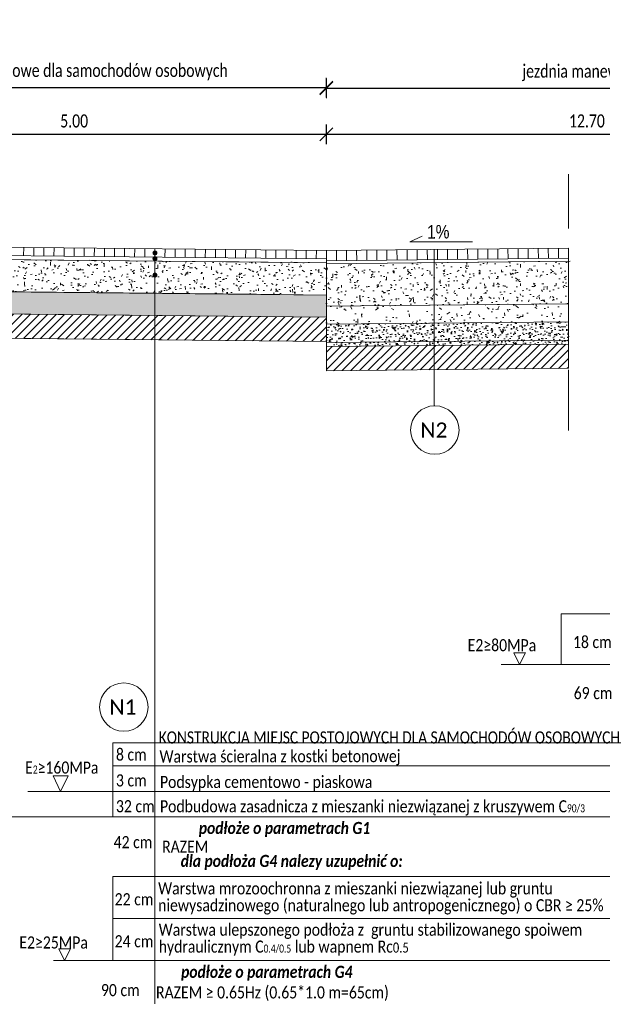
# Model space of a CAD drawing. Header units: metres. Extents: x 6585926 to 6586024.5, y 5545426.7 to 5545440.6.
# Tile 2 of 7: x 6585932.6 to 6585938.4, y 5545430.1 to 5545439.8. Entities that reach past the tile are written whole.
import ezdxf
from ezdxf.enums import TextEntityAlignment as Align

# ---------------------------------------------------------------- set-up
doc = ezdxf.new("R2010")
doc.units = ezdxf.units.M
doc.header["$MEASUREMENT"] = 0
doc.linetypes.add('DGN Style 2', pattern=[1, 0.6, -0.4])
doc.layers.get('Defpoints').update_dxf_attribs({"lineweight": 0})
for name, color, linetype, lineweight in [('D_PN_opisy', 7, 'Continuous', 0), ('D_PN_opisy_przerywana', 7, 'DGN Style 2', 0), ('D_PN_warstwy', 1, 'Continuous', 0), ('PN_WYMIARY', 7, 'Continuous', 0)]:
    doc.layers.add(name, color=color, linetype=linetype, lineweight=lineweight)
doc.layers.add('D_PN_szraf_projektow', color=7, linetype='Continuous', lineweight=0, true_color=0xf06c3c)
doc.styles.add('Opisy 1 50', font='SIMPLEX8.shx', dxfattribs={"width": 0.8, "height": 10})
doc.styles.add('Przekroje Detale', font='calibri.ttf', dxfattribs={"height": 0.15})
doc.styles.add('Przekroje Opisy', font='calibril.ttf', dxfattribs={"width": 0.769231, "height": 0.052})
doc.styles.add('Przekroje Opisy_0', font='calibril.ttf', dxfattribs={"width": 0.769231})
doc.styles.add('Przekroje Teksty', font='arial.ttf', dxfattribs={"height": 0.13})
doc.styles.add('Style-Arial Narrow', font='ARIALN.TTF')
doc.styles.add('Style-Calibri', font='calibri.ttf')
doc.styles.add('Style-simplex', font='simplex.shx')
doc.dimstyles.new('Przekroje (1 50)', dxfattribs={"dimtxt": 0.13, "dimasz": 0.13, "dimexe": 0.0975, "dimexo": 0.0625, "dimgap": 0.065, "dimtad": 1, "dimzin": 0, "dimdsep": 46, "dimtxsty": 'Przekroje Opisy_0', "dimblk": 'OBLIQUE', "dimcen": 0, "dimclrd": 256, "dimclre": 256, "dimadec": 0, "dimazin": 0, "dimtfac": 1, "dimtmove": 1, "dimatfit": 3, "dimfxl": 0.0975, "dimfxlon": 1, "dimtolj": 1, "dimtzin": 0, "dimlwd": 0, "dimlwe": 0, "dimarcsym": 0})

# ---------------------------------------------------------------- blocks, each defined once
blk = doc.blocks.new('_Oblique')
at = {"color": 0, "linetype": 'ByBlock', "lineweight": -2}
blk.add_line((0.5, 0.5), (-0.5, -0.5), dxfattribs=at)
blk = doc.blocks.new('*D113')
at = {"layer": 'Defpoints', "color": 0, "lineweight": 0}
for p in [(6585940.802, 5545438.711), (6585935.6375, 5545437.5584), (6585940.802, 5545437.5584)]:
    blk.add_point(p, dxfattribs=at)
at = {"layer": 'PN_WYMIARY', "lineweight": 0}
for p, q in [((6585935.6375, 5545438.6135), (6585935.6375, 5545438.8085)), ((6585940.802, 5545438.6135), (6585940.802, 5545438.8085))]:
    blk.add_line(p, q, dxfattribs=at)
at = {"layer": 'PN_WYMIARY', "lineweight": -2}
blk.add_line((6585935.6375, 5545438.711), (6585940.802, 5545438.711), dxfattribs=at)
at = {"layer": 'PN_WYMIARY', "lineweight": -2, "xscale": 0.13, "yscale": 0.13, "zscale": 0.13, "rotation": 180}
blk.add_blockref('_Oblique', (6585935.6375, 5545438.711), dxfattribs=at)
at = {"layer": 'PN_WYMIARY', "lineweight": -2, "xscale": 0.13, "yscale": 0.13, "zscale": 0.13}
blk.add_blockref('_Oblique', (6585940.802, 5545438.711), dxfattribs=at)
at = {"layer": 'PN_WYMIARY', "color": 0, "insert": (6585938.2198, 5545438.8424), "char_height": 0.13, "attachment_point": 5, "style": 'Przekroje Opisy_0'}
blk.add_mtext('\\A1;\\H1x;\\W0.769231;12.70', dxfattribs=at)
blk = doc.blocks.new('*D119')
at = {"layer": 'Defpoints', "color": 0, "lineweight": 0}
for p in [(6585940.802, 5545439.1665), (6585935.6375, 5545438.0139), (6585940.802, 5545438.0139)]:
    blk.add_point(p, dxfattribs=at)
at = {"layer": 'PN_WYMIARY', "lineweight": 0}
for p, q in [((6585935.6375, 5545439.069), (6585935.6375, 5545439.264)), ((6585940.802, 5545439.069), (6585940.802, 5545439.264))]:
    blk.add_line(p, q, dxfattribs=at)
at = {"layer": 'PN_WYMIARY', "lineweight": -2}
blk.add_line((6585935.6375, 5545439.1665), (6585940.802, 5545439.1665), dxfattribs=at)
at = {"layer": 'PN_WYMIARY', "lineweight": -2, "xscale": 0.13, "yscale": 0.13, "zscale": 0.13, "rotation": 180}
blk.add_blockref('_Oblique', (6585935.6375, 5545439.1665), dxfattribs=at)
at = {"layer": 'PN_WYMIARY', "lineweight": -2, "xscale": 0.13, "yscale": 0.13, "zscale": 0.13}
blk.add_blockref('_Oblique', (6585940.802, 5545439.1665), dxfattribs=at)
at = {"layer": 'PN_WYMIARY', "color": 0, "insert": (6585938.2198, 5545439.3192), "char_height": 0.13, "attachment_point": 5, "style": 'Przekroje Opisy_0'}
blk.add_mtext('\\A1;\\H1x;\\W0.769231;jezdnia manewrowa', dxfattribs=at)
blk = doc.blocks.new('*D125')
at = {"layer": 'Defpoints', "color": 0, "lineweight": 0}
for p in [(6585935.6365, 5545438.711), (6585935.6365, 5545437.6284), (6585930.6398, 5545437.5584)]:
    blk.add_point(p, dxfattribs=at)
at = {"layer": 'PN_WYMIARY', "lineweight": 0}
for p, q in [((6585930.6398, 5545438.6135), (6585930.6398, 5545438.8085)), ((6585935.6365, 5545438.6135), (6585935.6365, 5545438.8085))]:
    blk.add_line(p, q, dxfattribs=at)
at = {"layer": 'PN_WYMIARY', "lineweight": -2}
blk.add_line((6585930.6398, 5545438.711), (6585935.6365, 5545438.711), dxfattribs=at)
at = {"layer": 'PN_WYMIARY', "lineweight": -2, "xscale": 0.13, "yscale": 0.13, "zscale": 0.13, "rotation": 180}
blk.add_blockref('_Oblique', (6585930.6398, 5545438.711), dxfattribs=at)
at = {"layer": 'PN_WYMIARY', "lineweight": -2, "xscale": 0.13, "yscale": 0.13, "zscale": 0.13}
blk.add_blockref('_Oblique', (6585935.6365, 5545438.711), dxfattribs=at)
at = {"layer": 'PN_WYMIARY', "color": 0, "insert": (6585933.1382, 5545438.8424), "char_height": 0.13, "attachment_point": 5, "style": 'Przekroje Opisy_0'}
blk.add_mtext('\\A1;\\H1x;\\W0.769231;5.00', dxfattribs=at)
blk = doc.blocks.new('*D127')
at = {"layer": 'Defpoints', "color": 0, "lineweight": 0}
for p in [(6585935.6365, 5545439.1731), (6585930.6375, 5545438.0205), (6585935.6365, 5545438.0139)]:
    blk.add_point(p, dxfattribs=at)
at = {"layer": 'PN_WYMIARY', "lineweight": 0}
for p, q in [((6585930.6375, 5545439.0756), (6585930.6375, 5545439.2706)), ((6585935.6365, 5545439.0756), (6585935.6365, 5545439.2706))]:
    blk.add_line(p, q, dxfattribs=at)
at = {"layer": 'PN_WYMIARY', "lineweight": -2}
blk.add_line((6585930.6375, 5545439.1731), (6585935.6365, 5545439.1731), dxfattribs=at)
at = {"layer": 'PN_WYMIARY', "lineweight": -2, "xscale": 0.13, "yscale": 0.13, "zscale": 0.13, "rotation": 180}
blk.add_blockref('_Oblique', (6585930.6375, 5545439.1731), dxfattribs=at)
at = {"layer": 'PN_WYMIARY', "lineweight": -2, "xscale": 0.13, "yscale": 0.13, "zscale": 0.13}
blk.add_blockref('_Oblique', (6585935.6365, 5545439.1731), dxfattribs=at)
at = {"layer": 'PN_WYMIARY', "color": 0, "insert": (6585933.137, 5545439.3264), "char_height": 0.13, "attachment_point": 5, "style": 'Przekroje Opisy_0'}
blk.add_mtext('\\A1;\\H1x;\\W0.769231;miejsce postojowe dla samochodów osobowych', dxfattribs=at)
blk = doc.blocks.new('ZERO0')
at = {"color": 0, "linetype": 'ByBlock', "lineweight": -2}
for p, q in [((0, 0), (-0.0109, 0.0168)), ((0.0109, 0.0168), (-0.0109, 0.0168)), ((0, 0), (0.0109, 0.0168))]:
    blk.add_line(p, q, dxfattribs=at)

msp = doc.modelspace()

# ---------------------------------------------------------------- hatches: boundary and pattern name
at = {"layer": 'D_PN_opisy'}
h = msp.add_hatch(color=256, dxfattribs=at)
edge = h.paths.add_edge_path()
edge.add_arc((6585933.9393, 5545437.5354), 0.025, 0, 360)
h = msp.add_hatch(color=256, dxfattribs=at)
edge = h.paths.add_edge_path()
edge.add_arc((6585933.9393, 5545437.4785), 0.025, 0, 360)
h = msp.add_hatch(color=256, dxfattribs=at)
edge = h.paths.add_edge_path()
edge.add_arc((6585933.9393, 5545437.3154), 0.025, 0, 360)
at = {"layer": 'D_PN_szraf_projektow'}
h = msp.add_hatch(dxfattribs=at)
h.set_pattern_fill('AR-CONC', color=256, style=0, pattern_type=2)
h.set_pattern_definition([(95.859157, (0, 0), (0.163365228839, 0.141308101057), [0.0225, -0.2475]), (40.859157, (0, 0), (-0.1909276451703, 0.1272818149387), [0.018, -0.198]), (146.310557, (0.01361, 0.01178), (-0.027562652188, 0.268589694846), [0.019122, -0.210343]), (92.043357, (-0.04306, 0.04179), (0.258610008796, 0.1951840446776), [0.03375, -0.37125]), (142.494757, (-0.0215, 0.05805), (-0.014439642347, 0.404742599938), [0.028683, -0.315514]), (37.043357, (-0.04306, 0.0418), (-0.014441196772, 0.404742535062), [0.027, -0.297]), (66.859157, (-0.0114, 0.05287), (0.2113899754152, 0.044389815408), [0.0225, -0.2475]), (11.859157, (-0.0114, 0.05287), (-0.105281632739, 0.2038867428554), [0.018, -0.198]), (117.310557, (0.00622, 0.05657), (0.106108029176, 0.248276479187), [0.019122, -0.210343]), (83.359157, (0, 0), (-0.06912786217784, 0.0721685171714), [0, -0.1956, 0, -0.201, 0, -0.19875]), (53.359157, (0, 0), (-0.0299500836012, 0.1390393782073), [0, -0.1146, 0, -0.1911, 0, -0.07575]), (13.359157, (-0.04659, -0.04801), (0.1163859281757, 0.1102137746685), [0, -0.075, 0, -0.234, 0, -0.3105]), (3.359157, (-0.06748, -0.06954), (0.1002920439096, 0.1464682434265), [0, -0.0975, 0, -0.1554, 0, -0.2205])])
h.paths.add_polyline_path([(6585935.6375, 5545437.1184), (6585935.6375, 5545437.3642), (6585935.6375, 5545437.4384), (6585934.772, 5545437.4471), (6585934.6404, 5545437.4484), (6585930.6398, 5545437.4884), (6585930.6441, 5545437.1683), (6585930.6441, 5545437.1683), (6585934.9452, 5545437.1253)])
h = msp.add_hatch(dxfattribs=at)
h.set_pattern_fill('AR-CONC', color=256, style=0, pattern_type=2)
h.set_pattern_definition([(94.140843, (0, 0), (0.16752899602, 0.1363459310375), [0.0225, -0.2475]), (39.140843, (0, 0), (-0.18702515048, 0.132949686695), [0.018, -0.198]), (144.592243, (0.01396, 0.01136), (-0.019496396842, 0.2692954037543), [0.019122, -0.210343]), (90.325043, (-0.04179, 0.04306), (0.264346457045, 0.187341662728), [0.03375, -0.37125]), (140.776443, (-0.01976, 0.05867), (-0.002296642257, 0.40499358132), [0.028683, -0.315514]), (35.325043, (-0.0418, 0.04306), (-0.002298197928, 0.404993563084), [0.027, -0.297]), (65.140843, (-0.00981, 0.05319), (0.212625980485, 0.038031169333), [0.0225, -0.2475]), (10.140843, (-0.0098, 0.05319), (-0.099120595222, 0.206952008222), [0.018, -0.198]), (115.592243, (0.0079, 0.05636), (0.113505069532, 0.2449831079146), [0.019122, -0.210343]), (81.640843, (0, 0), (-0.0669327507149, 0.0742089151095), [0, -0.1956, 0, -0.201, 0, -0.19875]), (51.640843, (0, 0), (-0.0257674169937, 0.1398749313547), [0, -0.1146, 0, -0.1911, 0, -0.07575]), (11.640843, (-0.04801, -0.04659), (0.1196384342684, 0.1066742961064), [0, -0.075, 0, -0.234, 0, -0.3105]), (1.640843, (-0.06954, -0.06748), (0.1046389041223, 0.1433950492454), [0, -0.0975, 0, -0.1554, 0, -0.2205])])
h.paths.add_polyline_path([(6585938.0374, 5545437.0324), (6585938.0374, 5545437.4232), (6585938.0374, 5545437.4524), (6585935.6375, 5545437.4284), (6585935.6375, 5545437.3703), (6585935.6375, 5545437.275), (6585935.6375, 5545437.1712), (6585935.6375, 5545437.1104), (6585935.6375, 5545437.0084), (6585938.0374, 5545437.0324)], is_closed=False)
at = {"layer": 'D_PN_szraf_projektow', "linetype": 'DGN Style 2'}
h = msp.add_hatch(dxfattribs=at)
h.set_pattern_fill('AR-CONC', color=256, style=0, pattern_type=2)
h.set_pattern_definition([(95, (6585931.43518, 5545437.0515), (0.0840568, 0.070532), [0.01143, -0.12573]), (40, (6585931.43518, 5545437.0515), (-0.0960108, 0.0661064), [0.009144, -0.100584]), (145.451, (6585931.44218, 5545437.05738), (-0.0119533, 0.1366381), [0.009714, -0.106854]), (91.1842, (6585931.41363, 5545437.07306), (0.132846, 0.097172), [0.017145, -0.188595]), (141.6356, (6585931.4247, 5545437.08116), (-0.0042517, 0.205696), [0.014571, -0.160281]), (36.184, (6585931.41363, 5545437.07306), (-0.0042515, 0.2056954), [0.013716, -0.150876]), (66, (6585931.42979, 5545437.078445), (0.1077123, 0.0209372), [0.01143, -0.12573]), (11, (6585931.42979, 5545437.07844), (-0.051924, 0.104365), [0.009144, -0.100584]), (116.4514, (6585931.43877, 5545437.08019), (0.055788, 0.125302), [0.009714, -0.106854]), (82.5, (6585931, 5545437), (-0.0345633, 0.03718403), [0, -0.09936, 0, -0.10211, 0, -0.10097]), (52.5, (6585931, 5545437), (-0.01415386, 0.0708522), [0, -0.05822, 0, -0.09708, 0, -0.03848]), (12.5, (6585931, 5545437), (0.05995672, 0.0550957), [0, -0.0381, 0, -0.11887, 0, -0.15773]), (2.5, (6585931, 5545437), (0.0520583, 0.0736334), [0, -0.04953, 0, -0.07894, 0, -0.11201])])
h.paths.add_polyline_path([(6585935.6375, 5545437.0084), (6585935.6375, 5545437.1104), (6585935.6375, 5545437.1184), (6585934.9452, 5545437.1253), (6585930.6441, 5545437.1683), (6585930.6441, 5545436.9483), (6585930.6467, 5545436.9483), (6585935.6375, 5545436.8984)])
at = {"layer": 'D_PN_szraf_projektow'}
h = msp.add_hatch(dxfattribs=at)
h.set_pattern_fill('AR-CONC', color=256, style=0, pattern_type=2)
h.set_pattern_definition([(94.140843, (0, 0), (0.2233720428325, 0.18179390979), [0.03, -0.33]), (39.140843, (0, 0), (-0.249367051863, 0.1772665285), [0.024, -0.264]), (144.592243, (0.01861, 0.01515), (-0.025994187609, 0.359060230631), [0.025496, -0.280457]), (90.325043, (-0.0557, 0.0574), (0.352462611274, 0.249788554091), [0.045, -0.495]), (140.776443, (-0.02634, 0.07823), (-0.00306286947, 0.539991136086), [0.038244, -0.420685]), (35.325043, (-0.0557, 0.0574), (-0.003063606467, 0.53999106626), [0.036, -0.396]), (65.140843, (-0.01308, 0.07091), (0.283501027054, 0.050707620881), [0.03, -0.33]), (10.140843, (-0.01308, 0.07091), (-0.132160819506, 0.275936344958), [0.024, -0.264]), (115.592243, (0.01055, 0.07514), (0.151340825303, 0.326643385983), [0.025496, -0.280457]), (81.640843, (0, 0), (-0.0892436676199, 0.098945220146), [0, -0.2608, 0, -0.268, 0, -0.265]), (51.640843, (0, 0), (-0.0343565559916, 0.186499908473), [0, -0.1528, 0, -0.2548, 0, -0.101]), (11.640843, (-0.06401, -0.06212), (0.1595179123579, 0.1422323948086), [0, -0.1, 0, -0.312, 0, -0.414]), (1.640843, (-0.09272, -0.08998), (0.1395185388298, 0.191193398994), [0, -0.13, 0, -0.2072, 0, -0.294])])
h.paths.add_polyline_path([(6585938.0374, 5545436.9305), (6585938.0374, 5545437.0324), (6585935.6375, 5545437.0084), (6585935.6375, 5545436.8284), (6585938.0374, 5545436.8524)])
h = msp.add_hatch(dxfattribs=at)
h.set_pattern_fill('HATCH', color=256, style=0, pattern_type=2)
h.set_pattern_definition([(45, (6585932.08035, 5545436.810814), (-0.0424264, 0.0424264), [])])
h.paths.add_polyline_path([(6585935.6375, 5545436.6584), (6585935.6375, 5545436.8984), (6585930.6467, 5545436.9483), (6585930.6375, 5545436.9484), (6585930.6375, 5545436.7084)])
at = {"layer": 'D_PN_szraf_projektow', "linetype": 'DGN Style 2'}
h = msp.add_hatch(dxfattribs=at)
h.set_pattern_fill('AR-CONC', color=256, style=0, pattern_type=2)
h.set_pattern_definition([(95, (6585936.31671, 5545436.7625), (0.084057, 0.070532), [0.01143, -0.12573]), (40, (6585936.31671, 5545436.7625), (-0.096011, 0.0661064), [0.009144, -0.100584]), (145.451, (6585936.32371, 5545436.76838), (-0.011953, 0.136638), [0.009714, -0.106854]), (91.184, (6585936.29516, 5545436.78405), (0.132846, 0.097172), [0.017145, -0.188595]), (141.636, (6585936.30623, 5545436.79215), (-0.004252, 0.205696), [0.014571, -0.160281]), (36.184, (6585936.29516, 5545436.78405), (-0.004252, 0.205695), [0.013716, -0.150876]), (66, (6585936.31132, 5545436.78944), (0.1077123, 0.020937), [0.01143, -0.12573]), (11, (6585936.31132, 5545436.78944), (-0.051924, 0.104365), [0.009144, -0.100584]), (116.4514, (6585936.3203, 5545436.79118), (0.055788, 0.125302), [0.009714, -0.106854]), (82.5, (6585936, 5545437), (-0.0345633, 0.037184), [0, -0.09936, 0, -0.10211, 0, -0.10097]), (52.5, (6585936, 5545437), (-0.0141539, 0.0708522), [0, -0.05822, 0, -0.09708, 0, -0.03848]), (12.5, (6585936, 5545437), (0.0599567, 0.0550957), [0, -0.0381, 0, -0.11887, 0, -0.15773]), (2.5, (6585936, 5545437), (0.0520583, 0.0736334), [0, -0.04953, 0, -0.07894, 0, -0.11201])])
h.paths.add_polyline_path([(6585938.0374, 5545436.8524), (6585935.6375, 5545436.8284), (6585935.6375, 5545436.6584), (6585935.6375, 5545436.6084), (6585938.0374, 5545436.6324), (6585938.0374, 5545436.6724)])
at = {"layer": 'D_PN_szraf_projektow'}
h = msp.add_hatch(dxfattribs=at)
h.set_pattern_fill('HATCH', color=256, style=0, pattern_type=2)
h.set_pattern_definition([(45, (6585937.557, 5545436.434056), (-0.0424264, 0.0424264), [])])
h.paths.add_polyline_path([(6585938.0374, 5545436.6324), (6585935.6375, 5545436.6084), (6585935.6375, 5545436.3683), (6585938.0374, 5545436.3923)])

# ---------------------------------------------------------------- linework, layer by layer
at = {"layer": 'D_PN_opisy'}
for p, q in [((6585933.9393, 5545437.5354), (6585933.9393, 5545430.0964)), ((6585936.7048, 5545437.5691), (6585936.7048, 5545436.0205)), ((6585937.3713, 5545433.4588), (6585943.2395, 5545433.4588)), ((6585933.5224, 5545432.4558), (6585938.9726, 5545432.4558)), ((6585932.6788, 5545432.1998), (6585938.9726, 5545432.1998)), ((6585933.5224, 5545432.1998), (6585938.9726, 5545432.1998)), ((6585931.9447, 5545431.9501), (6585938.9726, 5545431.9501)), ((6585933.5224, 5545430.941), (6585938.1031, 5545430.941)), ((6585933.5224, 5545430.941), (6585938.9726, 5545430.941)), ((6585932.9326, 5545430.5252), (6585938.2461, 5545430.5252))]:
    msp.add_line(p, q, dxfattribs=at)
at = {"layer": 'D_PN_opisy', "flags": 128}
msp.add_lwpolyline([(6585937.0874, 5545437.6469), (6585936.4659, 5545437.6438), (6585936.5873, 5545437.7025)], dxfattribs=at)
for points in [[(6585937.9648, 5545433.9588), (6585943.2395, 5545433.9588), (6585943.2395, 5545433.4588), (6585937.9648, 5545433.4588), (6585937.9648, 5545433.9588)], [(6585933.5224, 5545432.6834), (6585938.9726, 5545432.6834), (6585938.9726, 5545431.9501), (6585933.5224, 5545431.9501), (6585933.5224, 5545432.6834)], [(6585933.5224, 5545431.3569), (6585938.9726, 5545431.3569), (6585938.9726, 5545430.5252), (6585933.5224, 5545430.5252), (6585933.5224, 5545431.3569)]]:
    msp.add_lwpolyline(points, close=True, dxfattribs=at)
at = {"layer": 'D_PN_opisy'}
for centre in [(6585936.7124, 5545435.7808), (6585933.6306, 5545433.0367)]:
    msp.add_circle(centre, 0.2398, dxfattribs=at)
at = {"layer": 'D_PN_opisy_przerywana'}
msp.add_line((6585938.0374, 5545435.7761), (6585938.0374, 5545438.3162), dxfattribs=at)
at = {"layer": 'D_PN_szraf_projektow'}
for p, q in [((6585932.6387, 5545437.5884), (6585932.6379, 5545437.5084)), ((6585932.7387, 5545437.5874), (6585932.7379, 5545437.5074)), ((6585932.8387, 5545437.5864), (6585932.8379, 5545437.5064)), ((6585932.9387, 5545437.5854), (6585932.9379, 5545437.5054)), ((6585933.0386, 5545437.5844), (6585933.0378, 5545437.5044)), ((6585933.1386, 5545437.5834), (6585933.1378, 5545437.5034)), ((6585933.2386, 5545437.5824), (6585933.2378, 5545437.5024)), ((6585933.3386, 5545437.5814), (6585933.3378, 5545437.5014)), ((6585933.4386, 5545437.5804), (6585933.4378, 5545437.5004)), ((6585933.5386, 5545437.5794), (6585933.5378, 5545437.4994)), ((6585933.6386, 5545437.5784), (6585933.6378, 5545437.4984)), ((6585933.7386, 5545437.5774), (6585933.7378, 5545437.4974)), ((6585933.8386, 5545437.5764), (6585933.8378, 5545437.4964)), ((6585933.9386, 5545437.5754), (6585933.9378, 5545437.4954)), ((6585934.0386, 5545437.5744), (6585934.0378, 5545437.4944)), ((6585937.2374, 5545437.5744), (6585937.2384, 5545437.4744)), ((6585937.3374, 5545437.5754), (6585937.3384, 5545437.4754)), ((6585937.4374, 5545437.5764), (6585937.4384, 5545437.4764)), ((6585937.5374, 5545437.5774), (6585937.5384, 5545437.4774)), ((6585937.6374, 5545437.5784), (6585937.6384, 5545437.4784)), ((6585937.7374, 5545437.5794), (6585937.7384, 5545437.4794)), ((6585937.8374, 5545437.5804), (6585937.8384, 5545437.4804)), ((6585937.9374, 5545437.5814), (6585937.9384, 5545437.4814)), ((6585938.0374, 5545437.5824), (6585938.0384, 5545437.4824)), ((6585938.0374, 5545437.5824), (6585938.0374, 5545436.3923)), ((6585934.1386, 5545437.5734), (6585934.1378, 5545437.4934)), ((6585934.2386, 5545437.5724), (6585934.2378, 5545437.4924)), ((6585934.3386, 5545437.5714), (6585934.3378, 5545437.4914)), ((6585934.4386, 5545437.5704), (6585934.4378, 5545437.4904)), ((6585934.5386, 5545437.5694), (6585934.5378, 5545437.4894)), ((6585934.6386, 5545437.5684), (6585934.6378, 5545437.4884)), ((6585934.7386, 5545437.5674), (6585934.7378, 5545437.4874)), ((6585934.8386, 5545437.5664), (6585934.8378, 5545437.4864)), ((6585934.9386, 5545437.5654), (6585934.9378, 5545437.4854)), ((6585935.0385, 5545437.5644), (6585935.0377, 5545437.4844)), ((6585935.1385, 5545437.5634), (6585935.1377, 5545437.4834)), ((6585935.2385, 5545437.5624), (6585935.2377, 5545437.4824)), ((6585935.3385, 5545437.5614), (6585935.3377, 5545437.4814)), ((6585935.4385, 5545437.5604), (6585935.4377, 5545437.4804)), ((6585935.5385, 5545437.5594), (6585935.5377, 5545437.4794)), ((6585935.6375, 5545437.5584), (6585935.6375, 5545436.3683)), ((6585935.7375, 5545437.5594), (6585935.7385, 5545437.4594)), ((6585935.8375, 5545437.5604), (6585935.8385, 5545437.4604)), ((6585935.9375, 5545437.5614), (6585935.9385, 5545437.4614)), ((6585936.0375, 5545437.5624), (6585936.0385, 5545437.4624)), ((6585936.1375, 5545437.5634), (6585936.1385, 5545437.4634)), ((6585936.2375, 5545437.5644), (6585936.2385, 5545437.4644)), ((6585936.3375, 5545437.5654), (6585936.3385, 5545437.4654)), ((6585936.4375, 5545437.5664), (6585936.4385, 5545437.4664)), ((6585936.5375, 5545437.5674), (6585936.5385, 5545437.4674)), ((6585936.6375, 5545437.5684), (6585936.6385, 5545437.4684)), ((6585936.7375, 5545437.5694), (6585936.7385, 5545437.4694)), ((6585936.8375, 5545437.5704), (6585936.8385, 5545437.4704)), ((6585936.9375, 5545437.5714), (6585936.9385, 5545437.4714)), ((6585937.0374, 5545437.5724), (6585937.0384, 5545437.4724)), ((6585937.1374, 5545437.5734), (6585937.1384, 5545437.4734))]:
    msp.add_line(p, q, dxfattribs=at)
at = {"layer": 'D_PN_szraf_projektow', "flags": 128}
for points in [[(6585935.6375, 5545437.1184), (6585935.6375, 5545437.3642), (6585935.6375, 5545437.4384), (6585934.772, 5545437.4471), (6585934.6404, 5545437.4484), (6585930.6398, 5545437.4884), (6585930.6398, 5545437.4884), (6585930.6398, 5545437.4884), (6585930.6398, 5545437.4884), (6585930.6441, 5545437.1683), (6585930.6441, 5545437.1683), (6585930.6441, 5545437.1683), (6585934.9452, 5545437.1253), (6585935.6375, 5545437.1184)], [(6585938.0374, 5545437.0324), (6585938.0374, 5545437.0324), (6585938.0374, 5545437.0324), (6585938.0374, 5545437.0324), (6585938.0374, 5545437.4232), (6585938.0374, 5545437.4524), (6585935.6375, 5545437.4284), (6585935.6375, 5545437.3703), (6585935.6375, 5545437.275), (6585935.6375, 5545437.1712), (6585935.6375, 5545437.1104), (6585935.6375, 5545437.0084), (6585938.0374, 5545437.0324), (6585938.0374, 5545437.0324), (6585938.0374, 5545437.0324)], [(6585938.0374, 5545436.9305), (6585938.0374, 5545437.0324), (6585935.6375, 5545437.0084), (6585935.6375, 5545436.8284), (6585938.0374, 5545436.8524), (6585938.0374, 5545436.9305), (6585938.0374, 5545436.9305)], [(6585935.6375, 5545436.6584), (6585935.6375, 5545436.8984), (6585930.6467, 5545436.9483), (6585930.6375, 5545436.9484), (6585930.6375, 5545436.7084), (6585935.6375, 5545436.6584)], [(6585938.0374, 5545436.6324), (6585935.6375, 5545436.6084), (6585935.6375, 5545436.3683), (6585938.0374, 5545436.3923), (6585938.0374, 5545436.6324)]]:
    msp.add_lwpolyline(points, close=True, dxfattribs=at)
at = {"layer": 'D_PN_warstwy'}
for p, q in [((6585935.6375, 5545437.5584), (6585930.6375, 5545437.6084)), ((6585935.6375, 5545437.5584), (6585938.0374, 5545437.5824)), ((6585935.6375, 5545437.4384), (6585930.6363, 5545437.4884)), ((6585935.6375, 5545437.4784), (6585930.6367, 5545437.5284)), ((6585935.6375, 5545437.4584), (6585938.0374, 5545437.4824)), ((6585935.6375, 5545437.4284), (6585938.0536, 5545437.4526)), ((6585935.6375, 5545437.1184), (6585930.6331, 5545437.1684)), ((6585935.6375, 5545437.0084), (6585938.0374, 5545437.0324)), ((6585935.6379, 5545437.0084), (6585938.0073, 5545437.0321)), ((6585935.6375, 5545436.8984), (6585930.6309, 5545436.9484)), ((6585935.6375, 5545436.8284), (6585938.0374, 5545436.8524)), ((6585935.6375, 5545436.6584), (6585930.6285, 5545436.7085)), ((6585935.6375, 5545436.6084), (6585938.0374, 5545436.6324)), ((6585935.6393, 5545436.6484), (6585938.0392, 5545436.6724)), ((6585935.6375, 5545436.3683), (6585938.0374, 5545436.3923))]:
    msp.add_line(p, q, dxfattribs=at)

# ---------------------------------------------------------------- block references
at = {"layer": 'D_PN_opisy', "xscale": 5.184961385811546, "yscale": -6.913281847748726, "zscale": 0.9000000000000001, "rotation": 179.9297405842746}
for p in [(6585937.5529, 5545433.4588), (6585933.044, 5545430.5252)]:
    msp.add_blockref('ZERO0', p, dxfattribs=at)
at = {"layer": 'D_PN_opisy', "color": 7, "linetype": 'Continuous', "lineweight": 13, "xscale": 6.913281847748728, "yscale": -9.217709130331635, "zscale": 1.2, "rotation": 179.9297405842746}
msp.add_blockref('ZERO0', (6585933.0041, 5545432.1998), dxfattribs=at)

# ---------------------------------------------------------------- texts
at = {"layer": 'D_PN_opisy', "style": 'Style-Arial Narrow'}
msp.add_text('1%', height=0.134, rotation=0.91073, dxfattribs=at).set_placement((6585936.6373, 5545437.6357), align=Align.BOTTOM_LEFT)
at = {"layer": 'D_PN_opisy', "style": 'Przekroje Detale'}
for s, p in [('N2', (6585936.7034, 5545435.7058)), ('N1', (6585933.6215, 5545432.9617))]:
    msp.add_text(s, height=0.15, dxfattribs=at).set_placement(p, align=Align.CENTER)
at = {"layer": 'D_PN_opisy', "char_height": 0.12, "line_spacing_factor": 0.6}
for s, insert, attachment_point, rotation, style in [('\\fCalibri|b0|i0|c238238|p39;\\H1x;\\W0.833333;E2≥80MPa', (6585937.038, 5545433.5886), 7, 359.92974, 'Przekroje Teksty'), ('\\fCalibri|b0|i0|c238238|p39;\\H1x;\\W0.833333;69 cm', (6585938.0893, 5545433.1135), 7, 0, 'Opisy 1 50'), ('\\fCalibri|b0|i0|c238238|p39;\\H1x;\\W0.833333;KONSTRUKCJA MIEJSC POSTOJOWYCH DLA SAMOCHODÓW OSOBOWYCH', (6585933.9767, 5545432.6744), 7, 0, 'Opisy 1 50'), ('\\fCalibri|b0|i0|c238238|p39;\\H1x;\\W0.833333;8 cm', (6585933.5522, 5545432.505), 7, 0, 'Opisy 1 50'), ('\\fCalibri|b0|i0|c238238|p39;\\H1x;\\W0.833333;3 cm', (6585933.5522, 5545432.249), 7, 0, 'Opisy 1 50'), ('\\fCalibri|b0|i0|c238238|p39;\\H1x;\\W0.833333;Podsypka cementowo - piaskowa', (6585933.9888, 5545432.2049), 7, 0, 'Style-simplex'), ('\\fCalibri|b0|i0|c238238|p39;\\H1x;\\W0.833333;32 cm', (6585933.5522, 5545431.993), 7, 0, 'Opisy 1 50'), ('\\fCalibri|b0|i0|c238238|p39;\\H1x;\\W0.833333;Podbudowa zasadnicza z mieszanki niezwiązanej z kruszywem C\\H0.666667x;\\W0.75;90/3', (6585933.9888, 5545431.9615), 7, 0, 'Style-simplex'), ('\\fCalibri|b0|i0|c238238|p39;\\H1x;\\W0.833333;42 cm', (6585933.5293, 5545431.6372), 7, 0, 'Opisy 1 50'), ('\\fCalibri|b1|i1|c238238|p39;\\H1x;\\W0.833333;podłoże o parametrach G1', (6585934.3741, 5545431.7498), 7, 0, 'Style-simplex'), ('\\fCalibri|b0|i0|c238238|p39;\\H1x;\\W0.833333;RAZEM', (6585934.01, 5545431.5931), 7, 0, 'Style-simplex'), ('\\fCalibri|b1|i1|c238238|p39;\\H1x;\\W0.833333;dla podłoża G4 nalezy uzupełnić o:', (6585934.1947, 5545431.5724), 1, 0, 'Style-simplex'), ('\\fCalibri|b0|i0|c238238|p39;\\H1x;\\W0.833333;E2≥25MPa', (6585932.5953, 5545430.6436), 7, 359.92974, 'Przekroje Teksty'), ('\\fCalibri|b1|i1|c238238|p39;\\H1x;\\W0.833333;podłoże o parametrach G4', (6585934.1984, 5545430.3248), 7, 0, 'Style-simplex'), ('\\fCalibri|b0|i0|c238238|p39;\\H1x;\\W0.833333;90 cm', (6585933.4038, 5545430.1716), 7, 0, 'Opisy 1 50'), ('\\fCalibri|b0|i0|c238238|p39;\\H1x;\\W0.833333;RAZEM ≥ 0.65Hz (0.65*1.0 m=65cm)', (6585933.9495, 5545430.1241), 7, 360, 'Style-simplex')]:
    msp.add_mtext(s, dxfattribs=dict(at, insert=insert, attachment_point=attachment_point, rotation=rotation, style=style))
at = {"layer": 'D_PN_opisy', "char_height": 0.12, "attachment_point": 7, "style": 'Przekroje Teksty'}
for s, insert, width, line_spacing_factor in [('\\fCalibri|b0|i0|c238238|p39;\\H1x;\\W0.833333;18 cm', (6585938.0815, 5545433.6196), 9.18, 0.6), ('\\fCalibri|b0|i0|c238238|p39;\\H1x;\\W0.833333;Warstwa mrozoochronna z mieszanki niezwiązanej lub gruntu niewysadzinowego (naturalnego lub antropogenicznego) o CBR ≥ 25%', (6585933.9707, 5545430.9813), 4.649603, 0.836056), ('\\fCalibri|b0|i0|c238238|p39;\\H1x;\\W0.833333;22 cm', (6585933.54, 5545431.0712), 9.18, 0.6), ('\\fCalibri|b0|i0|c238238|p39;\\H1x;\\W0.833333;24 cm', (6585933.54, 5545430.6554), 9.18, 0.6)]:
    msp.add_mtext(s, dxfattribs=dict(at, insert=insert, width=width, line_spacing_factor=line_spacing_factor))
at = {"layer": 'D_PN_opisy', "color": 18, "true_color": 0x000000, "insert": (6585933.9845, 5545432.455), "char_height": 0.12, "attachment_point": 7, "rotation": 0.10088, "line_spacing_factor": 0.6, "style": 'Przekroje Opisy'}
msp.add_mtext('\\fCalibri|b0|i0|c238238|p39;\\H1x;\\W0.833333;Warstwa ścieralna z kostki betonowej', dxfattribs=at)
at = {"layer": 'D_PN_opisy', "color": 7, "linetype": 'Continuous', "lineweight": 30, "insert": (6585932.6525, 5545432.3764), "char_height": 0.12, "attachment_point": 7, "rotation": 359.92974, "line_spacing_factor": 0.6, "style": 'Style-Calibri'}
msp.add_mtext('\\H1x;\\W0.833333;E\\H0.666667x;\\W0.75;2\\H1.5x;\\W0.833333;≥160MPa', dxfattribs=at)
at = {"layer": 'D_PN_opisy', "insert": (6585933.9765, 5545430.7325), "char_height": 0.12, "width": 5.001884, "attachment_point": 4, "rotation": 0, "line_spacing_factor": 0.836056, "style": 'Style-simplex'}
msp.add_mtext('\\fCalibri|b0|i0|c238238|p39;\\H1x;\\W0.833333;Warstwa ulepszonego podłoża z  gruntu stabilizowanego spoiwem hydraulicznym C\\H0.666667x;\\W0.75;0.4/0.5\\H1.5x;\\W0.833333; lub wapnem Rc\\H0.833333x;\\W0.8;0.5', dxfattribs=at)

# ---------------------------------------------------------------- dimensions: what is measured, and where the dimension line sits
at = {"layer": 'PN_WYMIARY'}
for base, p1, p2, text, picture, middle in [((6585935.6365, 5545439.1731), (6585930.6375, 5545438.0205), (6585935.6365, 5545438.0139), '\\H1x;\\W0.769231;miejsce postojowe dla samochodów osobowych', '*D127', (6585933.137, 5545439.3264)), ((6585940.802, 5545439.1665), (6585935.6375, 5545438.0139), (6585940.802, 5545438.0139), '\\H1x;\\W0.769231;jezdnia manewrowa', '*D119', (6585938.2198, 5545439.3192)), ((6585935.6365, 5545438.711), (6585930.6398, 5545437.5584), (6585935.6365, 5545437.6284), '\\H1x;\\W0.769231;5.00', '*D125', (6585933.1382, 5545438.8424)), ((6585940.802, 5545438.711), (6585935.6375, 5545437.5584), (6585940.802, 5545437.5584), '\\H1x;\\W0.769231;12.70', '*D113', (6585938.2198, 5545438.8424))]:
    dim = msp.add_linear_dim(base=base, p1=p1, p2=p2, text=text, dimstyle='Przekroje (1 50)', override={"dimlwd": 65534}, dxfattribs=at)
    dim.commit()
    dim.dimension.update_dxf_attribs({"geometry": picture, "text_midpoint": middle})

doc.saveas('drawing.dxf')
